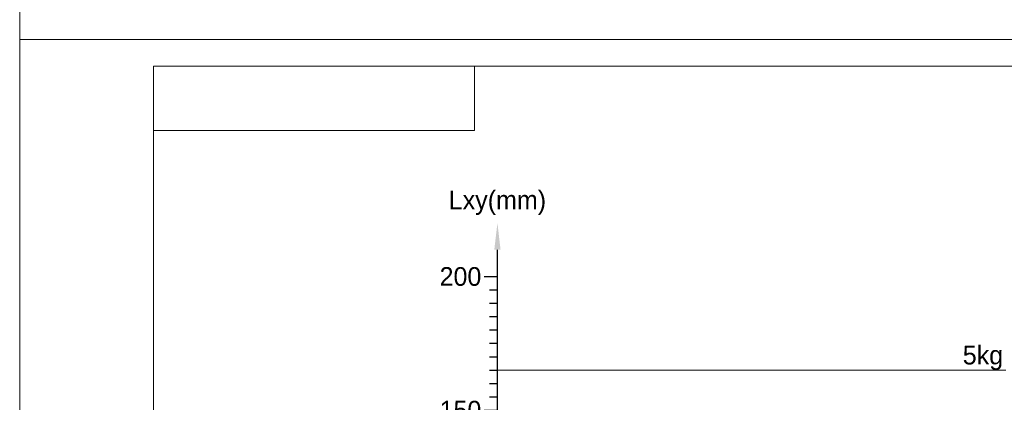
# Model space of a CAD drawing. Header units: millimetres. Extents: x 176 to 9387, y -11044 to -3322.
# Tile 242 of 256: x 8793 to 9161, y -10760 to -10617. Entities that reach past the tile are written whole.
import ezdxf
from ezdxf.enums import TextEntityAlignment as Align

# ---------------------------------------------------------------- set-up
doc = ezdxf.new("R2010")
doc.units = ezdxf.units.MM
doc.header["$LTSCALE"] = 0.3175
for name, color, linetype, lineweight in [('1轮廓实线层', 7, 'Continuous', 18), ('2细线层', 4, 'Continuous', 13), ('6文字层', 3, 'Continuous', 13), ('7标注层', 4, 'Continuous', 13), ('图框层', 7, 'Continuous', 18)]:
    doc.layers.add(name, color=color, linetype=linetype, lineweight=lineweight)
doc.styles.add('PC_TEXTSTYLE', font='ISOCP.SHX', dxfattribs={"width": 0.707, "bigfont": 'GBCBIG.SHX'})

# ---------------------------------------------------------------- blocks, each defined once
blk = doc.blocks.new('ZwmFrameMain_2_A4^_^无分区图框^_^portrait')
at = {"layer": '2细线层'}
blk.add_line((185, 292), (185, -5), dxfattribs=at)
blk = doc.blocks.new('ZwmFrameMain_3_A4^_^无分区图框^_^landscape')
at = {"layer": '1轮廓实线层'}
for p in [(0, 0), (267, 200)]:
    blk.add_line(p, (0, 200), dxfattribs=at)
at = {"layer": '2细线层'}
for p in [(-25, -5), (272, 205)]:
    blk.add_line(p, (-25, 205), dxfattribs=at)
blk = doc.blocks.new('ZwmFrameMain_3_图样代号')
at = {"layer": '2细线层', "linetype": 'Continuous'}
for p in [(60, 0), (0, -12)]:
    blk.add_line(p, (60, -12), dxfattribs=at)
at = {"layer": '6文字层', "style": 'PC_TEXTSTYLE', "width": 2.827942}
blk.add_attdef('图样代号', text='', height=7, rotation=180, dxfattribs=at).set_placement((58.24, -2.4), (2.35, -2.4), align=Align.FIT)
blk = doc.blocks.new('标尺')
for p, q in [((42316.54, -36080.68), (42316.54, -35867.68)), ((42311.54, -35877.68), (42316.54, -35877.68)), ((42313.54, -35882.68), (42316.54, -35882.68)), ((42313.54, -35887.68), (42316.54, -35887.68)), ((42313.54, -35892.68), (42316.54, -35892.68)), ((42313.54, -35897.68), (42316.54, -35897.68)), ((42313.54, -35902.68), (42316.54, -35902.68)), ((42313.54, -35907.68), (42316.54, -35907.68)), ((42313.54, -35912.68), (42316.54, -35912.68)), ((42313.54, -35917.68), (42316.54, -35917.68)), ((42313.54, -35922.68), (42316.54, -35922.68)), ((42311.54, -35927.68), (42316.54, -35927.68)), ((42313.54, -35932.68), (42316.54, -35932.68)), ((42313.54, -35937.68), (42316.54, -35937.68)), ((42313.54, -35942.68), (42316.54, -35942.68)), ((42313.54, -35947.68), (42316.54, -35947.68)), ((42313.54, -35952.68), (42316.54, -35952.68)), ((42313.54, -35957.68), (42316.54, -35957.68)), ((42313.54, -35962.68), (42316.54, -35962.68)), ((42313.54, -35967.68), (42316.54, -35967.68)), ((42313.54, -35972.68), (42316.54, -35972.68)), ((42311.54, -35977.68), (42316.54, -35977.68)), ((42313.54, -35982.68), (42316.54, -35982.68)), ((42313.54, -35987.68), (42316.54, -35987.68)), ((42313.54, -35992.68), (42316.54, -35992.68)), ((42313.54, -35997.68), (42316.54, -35997.68)), ((42313.54, -36002.68), (42316.54, -36002.68)), ((42313.54, -36007.68), (42316.54, -36007.68)), ((42313.54, -36012.68), (42316.54, -36012.68)), ((42313.54, -36017.68), (42316.54, -36017.68)), ((42313.54, -36022.68), (42316.54, -36022.68)), ((42311.54, -36027.68), (42316.54, -36027.68)), ((42313.54, -36032.68), (42316.54, -36032.68)), ((42313.54, -36037.68), (42316.54, -36037.68)), ((42313.54, -36042.68), (42316.54, -36042.68)), ((42313.54, -36047.68), (42316.54, -36047.68)), ((42313.54, -36052.68), (42316.54, -36052.68)), ((42313.54, -36057.68), (42316.54, -36057.68)), ((42313.54, -36062.68), (42316.54, -36062.68)), ((42313.54, -36067.68), (42316.54, -36067.68)), ((42313.54, -36072.68), (42316.54, -36072.68)), ((42313.54, -36077.68), (42581.54, -36077.68)), ((42326.54, -36077.68), (42326.54, -36080.68)), ((42336.54, -36077.68), (42336.54, -36080.68)), ((42346.54, -36077.68), (42346.54, -36080.68)), ((42356.54, -36077.68), (42356.54, -36080.68)), ((42366.54, -36077.68), (42366.54, -36082.68)), ((42376.54, -36077.68), (42376.54, -36080.68)), ((42386.54, -36077.68), (42386.54, -36080.68)), ((42396.54, -36077.68), (42396.54, -36080.68)), ((42406.54, -36077.68), (42406.54, -36080.68)), ((42416.54, -36077.68), (42416.54, -36082.68)), ((42426.54, -36077.68), (42426.54, -36080.68)), ((42436.54, -36077.68), (42436.54, -36080.68)), ((42446.54, -36077.68), (42446.54, -36080.68)), ((42456.54, -36077.68), (42456.54, -36080.68)), ((42466.54, -36077.68), (42466.54, -36082.68)), ((42476.54, -36077.68), (42476.54, -36080.68)), ((42486.54, -36077.68), (42486.54, -36080.68)), ((42496.54, -36077.68), (42496.54, -36080.68)), ((42506.54, -36077.68), (42506.54, -36080.68)), ((42516.54, -36077.68), (42516.54, -36082.68)), ((42526.54, -36077.68), (42526.54, -36080.68)), ((42536.54, -36077.68), (42536.54, -36080.68)), ((42546.54, -36077.68), (42546.54, -36080.68)), ((42556.54, -36077.68), (42556.54, -36080.68)), ((42566.54, -36077.68), (42566.54, -36082.68))]:
    blk.add_line(p, q)
at = {"layer": '7标注层'}
for points in [[(42317.71, -35867.68), (42315.37, -35867.68), (42316.54, -35857.68)], [(42581.54, -36078.85), (42581.54, -36076.52), (42591.54, -36077.68)]]:
    blk.add_solid(points, dxfattribs=at)
at = {"layer": '6文字层'}
blk.add_text('Lxy(mm)', height=7, dxfattribs=at).set_placement((42316.54, -35854.68), align=Align.BOTTOM_CENTER)
for s, p in [('200', (42310.54, -35877.68)), ('150', (42310.54, -35927.68)), ('100', (42310.54, -35977.68)), ('50', (42310.54, -36027.68))]:
    blk.add_text(s, height=7, dxfattribs=at).set_placement(p, align=Align.MIDDLE_RIGHT)
blk.add_text('Lz(mm)', height=7, dxfattribs=at).set_placement((42594.54, -36077.68), align=Align.MIDDLE_LEFT)
for s, p in [('50', (42366.54, -36083.68)), ('100', (42416.54, -36083.68)), ('150', (42466.54, -36083.68)), ('200', (42516.54, -36083.68)), ('250', (42566.54, -36083.68))]:
    blk.add_text(s, height=7, dxfattribs=at).set_placement(p, align=Align.TOP_CENTER)

msp = doc.modelspace()

# ---------------------------------------------------------------- linework, layer by layer
at = {"layer": '1轮廓实线层', "lineweight": 20}
msp.add_line((9161.3609, -10747.56893), (8971.3609, -10747.56893), dxfattribs=at)

# ---------------------------------------------------------------- block references
msp.add_blockref('标尺', (-33345.18071, 25165.11337))
at = {"layer": '图框层'}
for name, p, xscale, yscale, zscale in [('ZwmFrameMain_2_A4^_^无分区图框^_^portrait', (7867.81729, -11018.94577), 5, 5, 5), ('ZwmFrameMain_3_A4^_^无分区图框^_^landscape', (8842.81729, -11033.94577), 2, 2, 2), ('ZwmFrameMain_3_图样代号', (8842.81729, -10633.94577), 2, 2, 2)]:
    msp.add_blockref(name, p, dxfattribs=dict(at, xscale=xscale, yscale=yscale, zscale=zscale))

# ---------------------------------------------------------------- texts
at = {"layer": '6文字层'}
msp.add_text('5kg', height=7, dxfattribs=at).set_placement((9160.3609, -10747.56893), align=Align.BOTTOM_RIGHT)

doc.saveas('drawing.dxf')
